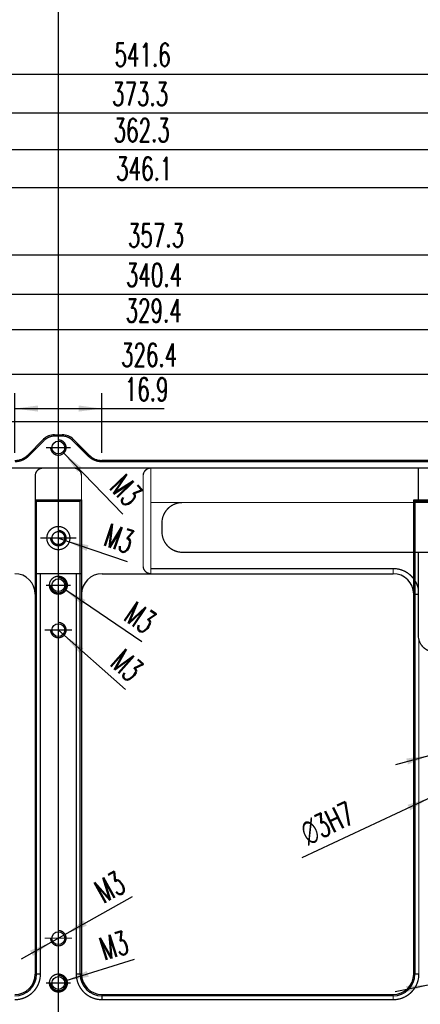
# Model space of a CAD drawing. Header units: millimetres. Extents: x 31 to 872, y 29 to 623.
# Tile 8 of 29: x 377 to 429, y 151 to 279. Entities that reach past the tile are written whole.
import ezdxf

# ---------------------------------------------------------------- set-up
doc = ezdxf.new("R2010")
doc.units = ezdxf.units.MM
doc.linetypes.add('DASHED', pattern=[15, 7, -8])
doc.linetypes.add('DOT_CENTER', pattern=[14, 12, -1, 0, -1])
doc.layers.add('1', color=7, linetype='Continuous')
doc.styles.add('CONVERTER_11', font='txt.shx', dxfattribs={"width": 0.63})
doc.dimstyles.new('ME10_DIM_107', dxfattribs={"dimtxt": 4.5, "dimasz": 4.5, "dimexe": 3, "dimexo": 1.5, "dimgap": 1.5, "dimtad": 1, "dimdsep": 46, "dimtxsty": 'CONVERTER_11', "dimsah": 1, "dimcen": 0.09, "dimclrd": 3, "dimclre": 3, "dimclrt": 3, "dimadec": 0, "dimazin": 0, "dimtfac": 1, "dimtdec": 4, "dimtix": 1, "dimtmove": 0, "dimatfit": 3, "dimfxl": 1, "dimtolj": 1, "dimtzin": 0, "dimarcsym": 0})
doc.dimstyles.new('ME10_DIM_131', dxfattribs={"dimtxt": 4.5, "dimasz": 4.5, "dimexe": 3, "dimexo": 1.5, "dimgap": 1.5, "dimtad": 1, "dimdsep": 46, "dimtxsty": 'CONVERTER_11', "dimsah": 1, "dimcen": 0.09, "dimclrd": 3, "dimclre": 3, "dimclrt": 3, "dimadec": 0, "dimazin": 0, "dimtfac": 1, "dimtdec": 4, "dimtix": 1, "dimtmove": 0, "dimatfit": 3, "dimfxl": 1, "dimtolj": 1, "dimtzin": 0, "dimarcsym": 0})
doc.dimstyles.new('ME10_DIM_75', dxfattribs={"dimtxt": 4.5, "dimasz": 4.5, "dimexe": 3, "dimexo": 1.5, "dimgap": 1.5, "dimtad": 1, "dimdsep": 46, "dimtxsty": 'CONVERTER_11', "dimsah": 1, "dimcen": 0.09, "dimclrd": 3, "dimclre": 3, "dimclrt": 3, "dimadec": 0, "dimazin": 0, "dimtfac": 1, "dimtdec": 4, "dimtix": 1, "dimtmove": 0, "dimatfit": 3, "dimfxl": 1, "dimtolj": 1, "dimtzin": 0, "dimarcsym": 0})
doc.dimstyles.new('ME10_DIM_76', dxfattribs={"dimtxt": 4.5, "dimasz": 4.5, "dimexe": 3, "dimexo": 1.5, "dimgap": 1.5, "dimtad": 1, "dimdsep": 46, "dimtxsty": 'CONVERTER_11', "dimsah": 1, "dimcen": 0.09, "dimclrd": 3, "dimclre": 3, "dimclrt": 3, "dimadec": 0, "dimazin": 0, "dimtfac": 1, "dimtdec": 4, "dimtix": 1, "dimtmove": 0, "dimatfit": 3, "dimfxl": 1, "dimtolj": 1, "dimtzin": 0, "dimarcsym": 0})
doc.dimstyles.new('ME10_DIM_77', dxfattribs={"dimtxt": 4.5, "dimasz": 4.5, "dimexe": 3, "dimexo": 1.5, "dimgap": 1.5, "dimtad": 1, "dimdsep": 46, "dimtxsty": 'CONVERTER_11', "dimsah": 1, "dimcen": 0.09, "dimclrd": 3, "dimclre": 3, "dimclrt": 3, "dimadec": 0, "dimazin": 0, "dimtfac": 1, "dimtdec": 4, "dimtix": 1, "dimtmove": 0, "dimatfit": 3, "dimfxl": 1, "dimtolj": 1, "dimtzin": 0, "dimarcsym": 0})
doc.dimstyles.new('ME10_DIM_78', dxfattribs={"dimtxt": 4.5, "dimasz": 4.5, "dimexe": 3, "dimexo": 1.5, "dimgap": 1.5, "dimtad": 1, "dimdec": 1, "dimdsep": 46, "dimtxsty": 'CONVERTER_11', "dimsah": 1, "dimcen": 0.09, "dimclrd": 3, "dimclre": 3, "dimclrt": 3, "dimadec": 0, "dimazin": 0, "dimtfac": 1, "dimtdec": 4, "dimtix": 1, "dimtmove": 0, "dimatfit": 3, "dimfxl": 1, "dimtolj": 1, "dimtzin": 0, "dimarcsym": 0})
doc.dimstyles.new('ME10_DIM_79', dxfattribs={"dimtxt": 4.5, "dimasz": 4.5, "dimexe": 3, "dimexo": 1.5, "dimgap": 1.5, "dimtad": 1, "dimdec": 1, "dimdsep": 46, "dimtxsty": 'CONVERTER_11', "dimsah": 1, "dimcen": 0.09, "dimclrd": 3, "dimclre": 3, "dimclrt": 3, "dimadec": 0, "dimazin": 0, "dimtfac": 1, "dimtdec": 4, "dimtix": 1, "dimtmove": 0, "dimatfit": 3, "dimfxl": 1, "dimtolj": 1, "dimtzin": 0, "dimarcsym": 0})
doc.dimstyles.new('ME10_DIM_80', dxfattribs={"dimtxt": 4.5, "dimasz": 4.5, "dimexe": 3, "dimexo": 1.5, "dimgap": 1.5, "dimtad": 1, "dimdec": 1, "dimdsep": 46, "dimtxsty": 'CONVERTER_11', "dimsah": 1, "dimcen": 0.09, "dimclrd": 3, "dimclre": 3, "dimclrt": 3, "dimadec": 0, "dimazin": 0, "dimtfac": 1, "dimtdec": 4, "dimtix": 1, "dimtmove": 0, "dimatfit": 3, "dimfxl": 1, "dimtolj": 1, "dimtzin": 0, "dimarcsym": 0})
doc.dimstyles.new('ME10_DIM_81', dxfattribs={"dimtxt": 4.5, "dimasz": 4.5, "dimexe": 3, "dimexo": 1.5, "dimgap": 1.5, "dimtad": 1, "dimdec": 1, "dimdsep": 46, "dimtxsty": 'CONVERTER_11', "dimsah": 1, "dimcen": 0.09, "dimclrd": 3, "dimclre": 3, "dimclrt": 3, "dimadec": 0, "dimazin": 0, "dimtfac": 1, "dimtdec": 4, "dimtix": 1, "dimtmove": 0, "dimatfit": 3, "dimfxl": 1, "dimtolj": 1, "dimtzin": 0, "dimarcsym": 0})
doc.dimstyles.new('ME10_DIM_82', dxfattribs={"dimtxt": 4.5, "dimasz": 4.5, "dimexe": 3, "dimexo": 1.5, "dimgap": 1.5, "dimtad": 1, "dimdec": 1, "dimdsep": 46, "dimtxsty": 'CONVERTER_11', "dimsah": 1, "dimcen": 0.09, "dimclrd": 3, "dimclre": 3, "dimclrt": 3, "dimadec": 0, "dimazin": 0, "dimtfac": 1, "dimtdec": 4, "dimtix": 1, "dimtmove": 0, "dimatfit": 3, "dimfxl": 1, "dimtolj": 1, "dimtzin": 0, "dimarcsym": 0})

# ---------------------------------------------------------------- blocks, each defined once
blk = doc.blocks.new('E8027-24150__34', base_point=(273.17, 207.52))
at = {"color": 7, "linetype": 'Continuous'}
for p, q in [((567.33, 333.28), (570.42, 336.37)), ((572.54, 337.25), (574.06, 337.25)), ((579.27, 333.28), (576.18, 336.37)), ((733, 332.25), (581.75, 332.25)), ((568.8, 324.55), (569.05, 324.3)), ((568.8, 324.55), (568.8, 310.19)), ((568.8, 324.55), (577.8, 324.55)), ((569.05, 232.21), (569.05, 324.3)), ((569.05, 324.3), (577.55, 324.3)), ((577.55, 324.3), (577.8, 324.55)), ((577.55, 232.21), (577.55, 324.3)), ((577.8, 324.55), (577.8, 310.19)), ((642.46, 306.19), (642.46, 324.55)), ((642.71, 324.3), (642.46, 324.55)), ((642.46, 324.55), (651.46, 324.55)), ((642.71, 324.3), (651.21, 324.3)), ((642.71, 324.3), (642.71, 232.21)), ((568.8, 310.19), (568.8, 306.19)), ((577.8, 310.19), (577.8, 306.19)), ((581.8, 310.19), (638.46, 310.19)), ((568.8, 306.19), (568.8, 232.21)), ((577.8, 306.19), (577.8, 232.21)), ((642.46, 232.21), (642.46, 306.19)), ((581.8, 228.21), (638.46, 228.21)), ((638.46, 227.96), (581.8, 227.96))]:
    blk.add_line(p, q, dxfattribs=at)
at = {"color": 1, "linetype": 'DASHED', "const_width": 0.25}
for points in [[(567.5, 333.1), (570.6, 336.19)], [(570.42, 336.37), (570.6, 336.19)], [(572.54, 337.25), (572.54, 337)], [(574.06, 337), (572.54, 337)], [(574.06, 337.25), (574.06, 337)], [(576.18, 336.37), (576, 336.19)], [(579.1, 333.1), (576, 336.19)], [(567.33, 333.28), (567.5, 333.1)], [(579.27, 333.28), (579.1, 333.1)], [(581.75, 332.25), (581.75, 332)], [(581.75, 332), (733, 332)], [(555.3, 330.75), (570.3, 330.75)], [(570.3, 330.75), (576.3, 330.75)], [(576.3, 330.75), (591.3, 330.75)], [(591.3, 330.75), (643.36, 330.75)], [(591.3, 330.75), (591.3, 324.05)], [(643.36, 330.75), (650.56, 330.75)], [(643.36, 324.05), (643.36, 330.75)], [(568.8, 324.55), (568.8, 329.25)], [(577.8, 329.25), (577.8, 324.55)], [(589.8, 311.69), (589.8, 329.25)], [(591.3, 311.19), (591.3, 324.05)], [(591.3, 324.05), (597.46, 324.05)], [(597.46, 324.05), (643.36, 324.05)], [(643.36, 324.05), (650.56, 324.05)], [(593.46, 318.35), (593.46, 320.05)], [(597.46, 314.35), (643.36, 314.35)], [(643.36, 314.35), (650.56, 314.35)], [(643.36, 307.18), (643.36, 314.35)], [(591.3, 311.19), (638.46, 311.19)], [(591.3, 311.19), (591.3, 310.19)], [(638.46, 311.19), (638.46, 310.19)], [(568.8, 310.19), (569.8, 310.19)], [(569.8, 310.19), (576.8, 310.19)], [(569.8, 232.21), (569.8, 310.19)], [(576.8, 310.19), (577.8, 310.19)], [(576.8, 310.19), (576.8, 232.21)], [(643.36, 306.19), (643.36, 307.18)], [(643.36, 306.19), (642.46, 306.19)], [(643.36, 298.15), (643.36, 306.19)], [(643.46, 232.21), (643.46, 297.36)], [(569.05, 232.21), (569.8, 232.21)], [(577.55, 232.21), (576.8, 232.21)], [(643.46, 232.21), (642.71, 232.21)], [(581.8, 227.21), (581.8, 227.96)], [(638.46, 227.21), (581.8, 227.21)], [(638.46, 227.21), (638.46, 227.96)]]:
    blk.add_lwpolyline(points, dxfattribs=at)
for points in [[(572.54, 337, 0.198912), (570.6, 336.19, 0.198912)], [(576, 336.19, 0.198912), (574.06, 337, 0.198912)], [(564.85, 332, 0.198912), (567.5, 333.1, 0.198912)], [(579.1, 333.1, 0.198912), (581.75, 332, 0.198912)], [(570.3, 330.75, 0.414214), (568.8, 329.25, 0.414214)], [(577.8, 329.25, 0.414214), (576.3, 330.75, 0.414214)], [(591.3, 330.75, 0.414214), (589.8, 329.25, 0.414214)], [(597.46, 324.05, 0.414214), (593.46, 320.05, 0.414214)], [(593.46, 318.35, 0.414214), (597.46, 314.35, 0.414214)], [(589.8, 311.69, 0.414214), (591.3, 310.19, 0.414214)], [(643.36, 307.18, 0.356682), (638.46, 311.19, 0.356682)], [(643.36, 298.15, 0.062746), (643.46, 297.36, 0.062746)], [(643.46, 297.36, 0.342564), (646.56, 294.95, 0.342564)], [(564.8, 227.21, 0.414214), (569.8, 232.21, 0.414214)], [(576.8, 232.21, 0.414214), (581.8, 227.21, 0.414214)], [(638.46, 227.21, 0.414214), (643.46, 232.21, 0.414214)]]:
    blk.add_lwpolyline(points, format="xyb", dxfattribs=at)
for points in [[(571.05, 317.12, 1), (575.55, 317.12, 1)], [(572.05, 317.12, 1), (574.55, 317.12, 1)], [(571.55, 307.94, 1), (575.05, 307.94, 1)], [(571.55, 230.46, 1), (575.05, 230.46, 1)]]:
    blk.add_lwpolyline(points, format="xyb", close=True, dxfattribs=at)
at = {"color": 3, "linetype": 'Continuous', "const_width": 0.25}
for points in [[(569.05, 232.21), (568.8, 232.21)], [(577.55, 232.21), (577.8, 232.21)], [(642.71, 232.21), (642.46, 232.21)], [(581.8, 228.21), (581.8, 227.96)], [(638.46, 227.96), (638.46, 228.21)]]:
    blk.add_lwpolyline(points, dxfattribs=at)
at = {"color": 7, "linetype": 'Continuous'}
for centre in [(573.3, 334.75), (573.3, 307.94), (573.3, 299.2), (573.3, 239.2), (573.3, 230.46)]:
    blk.add_circle(centre, 1.25, dxfattribs=at)
for centre, radius, start, end in [((572.54, 334.25), 3, 90, 135), ((574.06, 334.25), 3, 45, 90), ((564.85, 335.75), 3.5, 270, 315), ((581.75, 335.75), 3.5, 225, 270), ((564.8, 306.19), 4, 0, 90), ((581.8, 306.19), 4, 90, 180), ((638.46, 306.19), 4, 0, 90), ((564.8, 232.21), 4.25, 270, 0), ((564.8, 232.21), 4, 270, 0), ((581.8, 232.21), 4.25, 180, 270), ((581.8, 232.21), 4, 180, 270), ((638.46, 232.21), 4, 270, 0), ((638.46, 232.21), 4.25, 270, 0)]:
    blk.add_arc(centre, radius, start, end, dxfattribs=at)
at = {"layer": '1', "color": 1, "linetype": 'DOT_CENTER', "const_width": 0.25}
for points in [[(573.3, 466.05), (573.3, 196.21)], [(575.67, 334.75), (570.92, 334.75)], [(573.3, 320.59), (573.3, 313.64)], [(576.77, 317.12), (569.82, 317.12)], [(573.3, 310.31), (573.3, 305.56)], [(575.67, 307.94), (570.92, 307.94)], [(573.3, 301.85), (573.3, 296.55)], [(575.95, 299.2), (570.65, 299.2)], [(573.3, 241.85), (573.3, 236.55)], [(575.95, 239.2), (570.65, 239.2)], [(573.3, 232.83), (573.3, 228.08)], [(575.67, 230.46), (570.92, 230.46)]]:
    blk.add_lwpolyline(points, dxfattribs=at)
at = {"layer": '1', "color": 3, "linetype": 'Continuous', "const_width": 0.25}
for points in [[(571.8, 334.75, 2.414214), (573.3, 336.25, 2.414214)], [(571.8, 307.94, 2.414214), (573.3, 309.44, 2.414214)], [(571.8, 299.2, 2.414214), (573.3, 300.7, 2.414214)], [(571.8, 239.2, 2.414214), (573.3, 240.7, 2.414214)], [(571.8, 230.46, 2.414214), (573.3, 231.96, 2.414214)]]:
    blk.add_lwpolyline(points, format="xyb", dxfattribs=at)
at = {"layer": '1', "color": 1, "linetype": 'DASHED', "const_width": 0.25}
blk.add_lwpolyline([(571.8, 317.12, 2.414214), (573.3, 318.62, 2.414214)], format="xyb", dxfattribs=at)
blk = doc.blocks.new('*D100')
at = {"layer": '1', "color": 3, "linetype": 'Continuous'}
for p, q in [((302.5, 337.25), (302.5, 410.5)), ((844.1, 337.25), (844.1, 410.5)), ((302.5, 407.5), (844.1, 407.5))]:
    blk.add_line(p, q, dxfattribs=at)
at = {"layer": '1', "color": 3}
for points in [[(307, 408.09), (307, 406.91), (302.5, 407.5)], [(839.6, 406.91), (839.6, 408.09), (844.1, 407.5)]]:
    blk.add_solid(points, dxfattribs=at)
at = {"layer": '1', "color": 3, "insert": (584.23, 409), "char_height": 4.5, "attachment_point": 7, "rotation": 0.0001, "line_spacing_factor": 0.60024, "style": 'CONVERTER_11'}
blk.add_mtext('541.6', dxfattribs=at)
blk = doc.blocks.new('*D101')
at = {"layer": '1', "color": 3, "linetype": 'Continuous'}
for p, q in [((386.65, 337.25), (386.65, 402.86)), ((759.95, 337.25), (759.95, 402.86)), ((759.95, 399.86), (386.65, 399.86))]:
    blk.add_line(p, q, dxfattribs=at)
at = {"layer": '1', "color": 3}
for points in [[(391.15, 400.45), (391.15, 399.27), (386.65, 399.86)], [(755.45, 399.27), (755.45, 400.45), (759.95, 399.86)]]:
    blk.add_solid(points, dxfattribs=at)
at = {"layer": '1', "color": 3, "insert": (583.75, 401.36), "char_height": 4.5, "attachment_point": 7, "rotation": 0.0001, "line_spacing_factor": 0.60024, "style": 'CONVERTER_11'}
blk.add_mtext('373.3', dxfattribs=at)
blk = doc.blocks.new('*D102')
at = {"layer": '1', "color": 3, "linetype": 'Continuous'}
for p, q in [((392.15, 392.49), (392.15, 395.81)), ((754.45, 392.49), (754.45, 395.81)), ((392.15, 392.81), (754.45, 392.81))]:
    blk.add_line(p, q, dxfattribs=at)
at = {"layer": '1', "color": 3}
for points in [[(396.65, 393.4), (396.65, 392.21), (392.15, 392.81)], [(749.95, 392.21), (749.95, 393.4), (754.45, 392.81)]]:
    blk.add_solid(points, dxfattribs=at)
at = {"layer": '1', "color": 3, "insert": (584.06, 394.31), "char_height": 4.5, "attachment_point": 7, "rotation": 0.0001, "line_spacing_factor": 0.60024, "style": 'CONVERTER_11'}
blk.add_mtext('362.3', dxfattribs=at)
blk = doc.blocks.new('*D103')
at = {"layer": '1', "color": 3, "linetype": 'Continuous'}
for p, q in [((394.65, 372.55), (394.65, 369.3)), ((394.65, 372.3), (751.95, 372.3)), ((751.95, 372.55), (751.95, 369.3))]:
    blk.add_line(p, q, dxfattribs=at)
at = {"layer": '1', "color": 3}
for points in [[(399.15, 372.9), (399.15, 371.71), (394.65, 372.3)], [(747.45, 371.71), (747.45, 372.9), (751.95, 372.3)]]:
    blk.add_solid(points, dxfattribs=at)
at = {"layer": '1', "color": 3, "insert": (586.83, 373.8), "char_height": 4.5, "attachment_point": 7, "rotation": 0.0001, "line_spacing_factor": 0.60024, "style": 'CONVERTER_11'}
blk.add_mtext('357.3', dxfattribs=at)
blk = doc.blocks.new('*D104')
at = {"layer": '1', "color": 3, "linetype": 'Continuous'}
for p, q in [((400.25, 381.05), (400.25, 388.31)), ((746.35, 381.05), (746.35, 388.31)), ((746.35, 385.31), (400.25, 385.31))]:
    blk.add_line(p, q, dxfattribs=at)
at = {"layer": '1', "color": 3}
for points in [[(404.75, 385.9), (404.75, 384.71), (400.25, 385.31)], [(741.85, 384.71), (741.85, 385.9), (746.35, 385.31)]]:
    blk.add_solid(points, dxfattribs=at)
at = {"layer": '1', "color": 3, "insert": (584.54, 386.81), "char_height": 4.5, "attachment_point": 7, "rotation": 0.0001, "line_spacing_factor": 0.60024, "style": 'CONVERTER_11'}
blk.add_mtext('346.1', dxfattribs=at)
blk = doc.blocks.new('*D105')
at = {"layer": '1', "color": 3, "linetype": 'Continuous'}
for p, q in [((403.1, 339.8), (403.1, 367.62)), ((743.5, 339.8), (743.5, 367.62)), ((403.1, 364.62), (743.5, 364.62))]:
    blk.add_line(p, q, dxfattribs=at)
at = {"layer": '1', "color": 3}
for points in [[(407.6, 365.22), (407.6, 364.03), (403.1, 364.62)], [(739, 364.03), (739, 365.22), (743.5, 364.62)]]:
    blk.add_solid(points, dxfattribs=at)
at = {"layer": '1', "color": 3, "insert": (586.45, 366.12), "char_height": 4.5, "attachment_point": 7, "rotation": 0.0001, "line_spacing_factor": 0.60024, "style": 'CONVERTER_11'}
blk.add_mtext('340.4', dxfattribs=at)
blk = doc.blocks.new('*D106')
at = {"layer": '1', "color": 3, "linetype": 'Continuous'}
for p, q in [((408.6, 347.99), (408.6, 360.68)), ((738, 347.99), (738, 360.68)), ((738, 357.68), (408.6, 357.68))]:
    blk.add_line(p, q, dxfattribs=at)
at = {"layer": '1', "color": 3}
for points in [[(413.1, 358.27), (413.1, 357.08), (408.6, 357.68)], [(733.5, 357.08), (733.5, 358.27), (738, 357.68)]]:
    blk.add_solid(points, dxfattribs=at)
at = {"layer": '1', "color": 3, "insert": (586.38, 359.18), "char_height": 4.5, "attachment_point": 7, "rotation": 0.0001, "line_spacing_factor": 0.60024, "style": 'CONVERTER_11'}
blk.add_mtext('329.4', dxfattribs=at)
blk = doc.blocks.new('*D107')
at = {"layer": '1', "color": 3, "linetype": 'Continuous'}
for p, q in [((410.1, 337.25), (410.1, 352.04)), ((736.5, 337.25), (736.5, 352.04)), ((410.1, 349.04), (736.5, 349.04))]:
    blk.add_line(p, q, dxfattribs=at)
at = {"layer": '1', "color": 3}
for points in [[(414.6, 349.63), (414.6, 348.45), (410.1, 349.04)], [(732, 348.45), (732, 349.63), (736.5, 349.04)]]:
    blk.add_solid(points, dxfattribs=at)
at = {"layer": '1', "color": 3, "insert": (585.5, 350.54), "char_height": 4.5, "attachment_point": 7, "rotation": 0.0001, "line_spacing_factor": 0.60024, "style": 'CONVERTER_11'}
blk.add_mtext('326.4', dxfattribs=at)
blk = doc.blocks.new('*D132')
at = {"layer": '1', "color": 3, "linetype": 'Continuous'}
for p, q in [((406.02, 592.35), (518.2, 592.35)), ((515.2, 592.35), (515.2, 339.75)), ((734.72, 339.75), (512.2, 339.75))]:
    blk.add_line(p, q, dxfattribs=at)
at = {"layer": '1', "color": 3}
for points in [[(515.8, 587.85), (514.61, 587.85), (515.2, 592.35)], [(514.61, 344.25), (515.8, 344.25), (515.2, 339.75)]]:
    blk.add_solid(points, dxfattribs=at)
at = {"layer": '1', "color": 3, "insert": (511.57, 439.79), "char_height": 4.5, "attachment_point": 7, "rotation": 90, "line_spacing_factor": 0.60024, "style": 'CONVERTER_11'}
blk.add_mtext('252.6', dxfattribs=at)
blk = doc.blocks.new('*D156')
at = {"layer": '1', "color": 3, "linetype": 'Continuous'}
for p, q in [((564.85, 333.75), (564.85, 345.35)), ((581.75, 333.75), (581.75, 345.35)), ((564.85, 342.35), (581.75, 342.35)), ((581.75, 342.35), (593.87, 342.35))]:
    blk.add_line(p, q, dxfattribs=at)
at = {"layer": '1', "color": 3}
for points in [[(569.35, 342.95), (569.35, 341.76), (564.85, 342.35)], [(577.25, 341.76), (577.25, 342.95), (581.75, 342.35)]]:
    blk.add_solid(points, dxfattribs=at)
at = {"layer": '1', "color": 3, "insert": (586.23, 343.85), "char_height": 4.5, "attachment_point": 7, "rotation": 0.0001, "line_spacing_factor": 0.60024, "style": 'CONVERTER_11'}
blk.add_mtext('16.9', dxfattribs=at)
blk = doc.blocks.new('*D209')
at = {"layer": '1', "color": 3, "linetype": 'Continuous'}
blk.add_line((588.04, 235.05), (574.73, 230.91), dxfattribs=at)
at = {"layer": '1', "color": 3}
blk.add_solid([(578.85, 232.81), (579.21, 231.68), (574.73, 230.91)], dxfattribs=at)
at = {"layer": '1', "color": 3, "insert": (582.27, 234.82), "char_height": 4.5, "attachment_point": 7, "rotation": 17.285, "line_spacing_factor": 0.60024, "style": 'CONVERTER_11'}
blk.add_mtext('\\C3;M\\C3;3\\C3;', dxfattribs=at)
blk = doc.blocks.new('*D210')
at = {"layer": '1', "color": 3, "linetype": 'Continuous'}
blk.add_line((589.55, 296.92), (574.54, 307.1), dxfattribs=at)
at = {"layer": '1', "color": 3}
blk.add_solid([(578.6, 305.06), (577.93, 304.08), (574.54, 307.1)], dxfattribs=at)
at = {"layer": '1', "color": 3, "insert": (585.78, 301.29), "char_height": 4.5, "attachment_point": 7, "rotation": 325.8534, "line_spacing_factor": 0.60024, "style": 'CONVERTER_11'}
blk.add_mtext('\\C3;M\\C3;3\\C3;', dxfattribs=at)
blk = doc.blocks.new('*D211')
at = {"layer": '1', "color": 3, "linetype": 'Continuous'}
blk.add_line((585.83, 321.77), (574.34, 333.67), dxfattribs=at)
at = {"layer": '1', "color": 3}
blk.add_solid([(577.89, 330.84), (577.04, 330.02), (574.34, 333.67)], dxfattribs=at)
at = {"layer": '1', "color": 3, "insert": (583.03, 326.82), "char_height": 4.5, "attachment_point": 7, "rotation": 313.9813, "line_spacing_factor": 0.60024, "style": 'CONVERTER_11'}
blk.add_mtext('\\C3;M\\C3;3\\C3;', dxfattribs=at)
blk = doc.blocks.new('*D297')
at = {"layer": '1', "color": 3, "linetype": 'Continuous'}
blk.add_line((638.87, 228.85), (663.98, 233.85), dxfattribs=at)
at = {"layer": '1', "color": 3}
for points in [[(652.73, 232.21), (652.96, 231.05), (648.43, 230.75)], [(641.19, 228.71), (640.96, 229.87), (645.49, 230.17)]]:
    blk.add_solid(points, dxfattribs=at)
at = {"layer": '1', "color": 3, "insert": (658.22, 234.23), "char_height": 4.5, "attachment_point": 7, "rotation": 11.2566, "line_spacing_factor": 0.60024, "style": 'CONVERTER_11'}
blk.add_mtext('\\C3;M\\C3;3\\C3;', dxfattribs=at)
blk = doc.blocks.new('*D302')
at = {"layer": '1', "color": 3, "linetype": 'Continuous'}
blk.add_line((654.43, 270.71), (620.71, 254.87), dxfattribs=at)
at = {"layer": '1', "color": 3}
for points in [[(652.14, 270.29), (652.64, 269.22), (648.32, 267.84)], [(641.78, 264.11), (641.28, 265.18), (645.6, 266.56)]]:
    blk.add_solid(points, dxfattribs=at)
at = {"layer": '1', "color": 3, "insert": (619.71, 256.05), "char_height": 4.5, "attachment_point": 7, "rotation": 25.1674, "line_spacing_factor": 0.60024, "style": 'CONVERTER_11'}
blk.add_mtext('\\C3; {\\Fgdt;n}\\C3;3\\C3;H7', dxfattribs=at)
blk = doc.blocks.new('*D317')
at = {"layer": '1', "color": 3, "linetype": 'Continuous'}
blk.add_line((573.3, 317.12), (586.69, 312.55), dxfattribs=at)
at = {"layer": '1', "color": 3}
blk.add_solid([(579.17, 315.74), (578.79, 314.62), (574.72, 316.64)], dxfattribs=at)
at = {"layer": '1', "color": 3, "insert": (581.89, 315.77), "char_height": 4.5, "attachment_point": 7, "rotation": 341.1387, "line_spacing_factor": 0.60024, "style": 'CONVERTER_11'}
blk.add_mtext('\\C3;M\\C3;3\\C3;', dxfattribs=at)
blk = doc.blocks.new('*D321')
at = {"layer": '1', "color": 3, "linetype": 'Continuous'}
blk.add_line((639, 273.02), (661.87, 279.29), dxfattribs=at)
at = {"layer": '1', "color": 3}
for points in [[(652.59, 277.36), (652.9, 276.21), (648.41, 275.6)], [(641.33, 273.04), (641.02, 274.19), (645.51, 274.8)]]:
    blk.add_solid(points, dxfattribs=at)
at = {"layer": '1', "color": 3, "insert": (656.09, 279.26), "char_height": 4.5, "attachment_point": 7, "rotation": 15.328, "line_spacing_factor": 0.60024, "style": 'CONVERTER_11'}
blk.add_mtext('\\C3;M\\C3;3\\C3;', dxfattribs=at)
blk = doc.blocks.new('*D322')
at = {"layer": '1', "color": 3, "linetype": 'Continuous'}
blk.add_line((573.3, 299.2), (586.35, 287.61), dxfattribs=at)
at = {"layer": '1', "color": 3}
blk.add_solid([(578.18, 295.66), (577.39, 294.77), (574.42, 298.2)], dxfattribs=at)
at = {"layer": '1', "color": 3, "insert": (583.17, 292.43), "char_height": 4.5, "attachment_point": 7, "rotation": 318.3846, "line_spacing_factor": 0.60024, "style": 'CONVERTER_11'}
blk.add_mtext('\\C3;M\\C3;3\\C3;', dxfattribs=at)
blk = doc.blocks.new('*D323')
at = {"layer": '1', "color": 3, "linetype": 'Continuous'}
blk.add_line((566.11, 235.16), (587.72, 247.31), dxfattribs=at)
at = {"layer": '1', "color": 3}
for points in [[(578.24, 242.66), (578.82, 241.62), (574.61, 239.93)], [(568.36, 235.74), (567.78, 236.78), (571.99, 238.47)]]:
    blk.add_solid(points, dxfattribs=at)
at = {"layer": '1', "color": 3, "insert": (582.12, 245.88), "char_height": 4.5, "attachment_point": 7, "rotation": 29.3349, "line_spacing_factor": 0.60024, "style": 'CONVERTER_11'}
blk.add_mtext('\\C3;M\\C3;3\\C3;', dxfattribs=at)
blk = doc.blocks.new('Front2', base_point=(573.3, 466.05))
blk.add_blockref('E8027-24150__34', (273.175, 207.525))
at = {"layer": '1'}
for name in ['*D211', '*D317', '*D210', '*D322', '*D321', '*D302', '*D323', '*D209', '*D297']:
    blk.add_blockref(name, (0, 0), dxfattribs=at)
dim = blk.add_linear_dim(base=(515.2034, 592.35), p1=(736.2225, 339.75), p2=(404.5225, 592.35), angle=90, dimstyle='ME10_DIM_107', dxfattribs=at)
dim.commit()
dim.dimension.update_dxf_attribs({"geometry": '*D132', "text_midpoint": (509.3159, 445.5), "text_rotation": 90})
for p1, p2, distance, dimstyle, picture, middle in [((844.1, 335.75), (302.5, 335.75), -71.7508, 'ME10_DIM_75', '*D100', (589.4713, 411.2508)), ((386.65, 335.75), (759.95, 335.75), 64.1087, 'ME10_DIM_76', '*D101', (589.4564, 403.6087)), ((581.7497, 332.25), (564.8503, 332.25), -10.1048, 'ME10_DIM_131', '*D156', (590.0477, 346.1048))]:
    dim = blk.add_aligned_dim(p1=p1, p2=p2, distance=distance, dimstyle=dimstyle, dxfattribs=at)
    dim.commit()
    dim.dimension.update_dxf_attribs({"geometry": picture, "text_midpoint": middle, "text_rotation": 0.000139})
for base, p1, p2, dimstyle, picture, middle in [((392.15, 392.8054), (754.45, 390.995), (392.15, 390.995), 'ME10_DIM_77', '*D102', (589.774, 396.5554)), ((746.35, 385.3054), (400.25, 379.55), (746.35, 379.55), 'ME10_DIM_79', '*D104', (589.774, 389.0554)), ((394.65, 372.3026), (751.95, 374.05), (394.65, 374.05), 'ME10_DIM_78', '*D103', (592.5366, 376.0526)), ((403.1, 364.6246), (743.5, 338.3003), (403.1, 338.3003), 'ME10_DIM_80', '*D105', (592.1579, 368.3746)), ((738, 357.6751), (408.6, 346.4926), (738, 346.4926), 'ME10_DIM_81', '*D106', (592.0875, 361.4251)), ((410.1, 349.0405), (736.5, 335.75), (410.1, 335.75), 'ME10_DIM_82', '*D107', (591.208, 352.7905))]:
    dim = blk.add_linear_dim(base=base, p1=p1, p2=p2, dimstyle=dimstyle, dxfattribs=at)
    dim.commit()
    dim.dimension.update_dxf_attribs({"geometry": picture, "text_midpoint": middle, "text_rotation": 0.000139})

msp = doc.modelspace()

# ---------------------------------------------------------------- block references
at = {"xscale": 0.66666666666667, "yscale": 0.66666666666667, "zscale": 0.66666666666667}
msp.add_blockref('Front2', (382.2, 310.7), dxfattribs=at)

doc.saveas('drawing.dxf')
